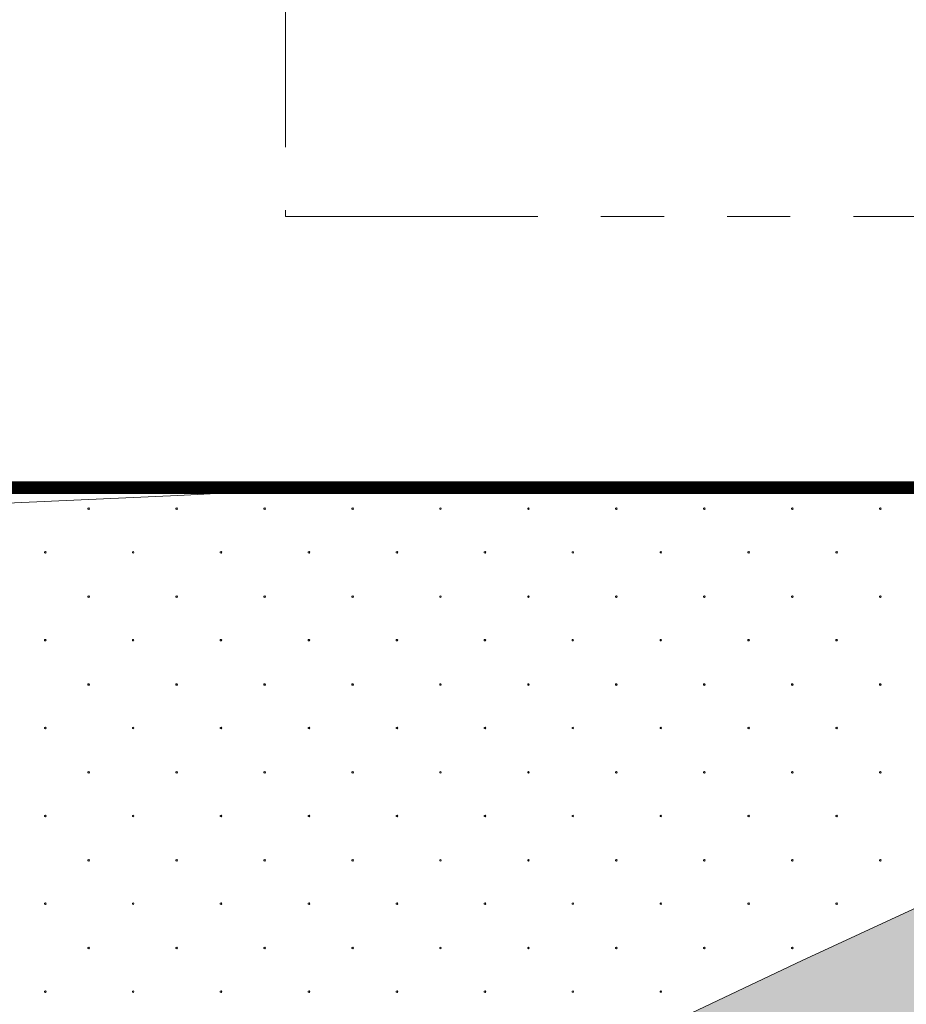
# Model space of a CAD drawing. Header units: millimetres. Extents: x 615418 to 955542, y 450519 to 646666.
# Tile 49 of 84: x 777310 to 784336, y 603510 to 611317. Entities that reach past the tile are written whole.
import ezdxf

# ---------------------------------------------------------------- set-up
doc = ezdxf.new("R2010")
doc.units = ezdxf.units.MM
doc.linetypes.add('ACISOTGB', pattern=[9, 4, -1, 1, -1, 1, -1])
for name, color, linetype in [('Bound', 7, 'Continuous'), ('Fill', 7, 'Continuous'), ('Бетон_условный', 7, 'Continuous')]:
    doc.layers.add(name, color=color, linetype=linetype)
doc.layers.add('ИИ_ОФОРМЛЕНИЕ_015', color=7, linetype='Continuous', lineweight=15)

msp = doc.modelspace()

# ---------------------------------------------------------------- hatches: boundary and pattern name
at = {"layer": 'Fill', "lineweight": 13}
h = msp.add_hatch(dxfattribs=at)
h.set_pattern_fill('GR30', color=256, scale=1500, pattern_type=2)
h.set_pattern_definition([(197.866148, (766950.019, 605597.732), (-1469.25, -489.3829239), [8.8168, -15942.6809]), (197.866148, (767197.519, 605845.232), (-1469.25, -489.3829239), [8.8168, -15942.6809]), (270, (767189.1, 605842.5), (489.75, 3e-14), [8.8168, -480.5661]), (270, (766941.6, 605595), (489.75, 3e-14), [8.8168, -480.5661]), (342.133852, (766941.694, 605586.242), (13713.0000001, -4404.4463148), [8.817, -15942.6807]), (342.133852, (767189.194, 605833.742), (13713.0000001, -4404.4463148), [8.817, -15942.6807]), (53.95219, (766949.944, 605583.392), (2448.75, 3425.680467), [8.817, -6649.238]), (53.95219, (767197.444, 605830.892), (2448.75, 3425.680467), [8.817, -6649.238]), (126.04781, (767202.694, 605838.092), (-1469.25, 1957.5316954), [8.8168, -6649.2382]), (126.04781, (766955.194, 605590.592), (-1469.25, 1957.5316954), [8.8168, -6649.2382])])
h.paths.add_polyline_path([(933579.3, 602648.5), (943944.1, 603034.7), (951843.6, 603295.4), (954042.3, 603379.5), (954989.5, 603415.7), (952542.3, 604231.5), (954042.3, 605231.5), (954042.3, 605512.1), (950535.1, 605748.2), (943944.1, 606214.7), (943496.9, 606250.4), (936616.8, 606252.6), (929736.7, 606258.9), (922856.7, 606269.1), (915976.6, 606282.8), (909096.5, 606299.3), (902216.5, 606317.9), (895336.4, 606337.9), (888456.3, 606358.3), (881576.2, 606378.3), (874696.2, 606397), (867816.1, 606413.5), (860936, 606427.2), (854055.9, 606437.4), (847475.8, 606438.8), (840295.8, 606445.8), (837106.8, 606445.8), (834117.9, 606445.8), (831128.9, 606445.9), (828139.9, 606445.9), (825151, 606445.9), (822162, 606445.9), (819173, 606445.9), (817678.5, 606445.9), (817678.5, 606445.8), (816922.4, 606485.4), (816175.6, 606517.7), (815428.8, 606549.5), (814681.9, 606581.4), (813935.1, 606613.2), (813188.3, 606645.1), (812441.5, 606675.7), (811694.6, 606706.2), (810947.8, 606736.8), (810200.9, 606767.4), (809454.1, 606795.8), (808707.2, 606824.3), (807960.3, 606852.8), (807213.4, 606881.3), (806466.5, 606907), (805719.6, 606932.7), (804972.7, 606958.5), (804225.8, 606984.2), (803478.8, 607006.5), (802731.8, 607028.9), (801984.8, 607051.2), (801237.9, 607073.6), (800490.8, 607092.2), (799743.8, 607110.7), (798996.7, 607129.3), (798249.7, 607147.8), (797502.6, 607162.3), (796755.5, 607176.8), (796008.4, 607191.3), (795161.3, 607205.8), (793411.4, 607124.1), (791761.5, 606882.5), (790111.6, 606491.6), (788461.7, 605968.4), (786811.8, 605335.8), (785161.9, 604621.6), (783512.1, 603856.8), (781862.2, 603074.9), (780450.5, 602420.5), (781424.5, 602419.5), (782398.6, 602418.6), (783372.6, 602417.6), (784346.7, 602416.6), (785320.7, 602415.6), (786294.8, 602414.7), (787268.8, 602413.7), (788242.9, 602412.7), (789217, 602411.7), (790191, 602410.7), (791165.1, 602409.8), (792139.1, 602408.8), (793113.2, 602407.8), (794087.2, 602406.8), (795230.8, 602406.8), (796008.2, 602381.8), (796755, 602357.8), (797501.9, 602333.8), (798248.8, 602309.8), (798995.4, 602279), (799742.1, 602248.3), (800488.8, 602217.5), (801235.5, 602186.8), (801982, 602149.8), (802728.5, 602112.7), (803475, 602075.7), (804221.5, 602038.7), (804967.9, 601996.1), (805714.3, 601953.5), (806460.6, 601910.9), (807207, 601868.3), (807953.2, 601821.1), (808699.4, 601773.9), (809445.7, 601726.7), (810191.9, 601679.5), (810938, 601628.8), (811684.2, 601578.2), (812430.3, 601527.5), (813176.5, 601476.9), (813922.6, 601424.1), (814668.6, 601371.4), (815414.7, 601318.6), (816160.8, 601265.8), (816906.9, 601212.3), (817678, 601145.9), (819173, 601145.9), (822162, 601145.9), (825151, 601145.9), (828139.9, 601145.9), (831128.9, 601145.9), (834117.9, 601145.9), (837106.8, 601145.8), (840295.8, 601145.8), (843649.5, 601143.8), (847475.8, 601145.8), (850356.8, 601128.3), (853710.5, 601115.5), (857064.2, 601100), (860417.9, 601082.4), (863771.6, 601063.7), (867125.2, 601044.5), (870478.9, 601025.7), (873832.6, 601008.2), (877186.3, 600992.6), (880540, 600979.8), (883893.6, 600970.2), (887247.3, 600964.3), (890601, 600962.3), (892119.9, 601012.4), (902484.8, 601398.7), (912849.6, 601812.2), (923214.4, 602235)])

# ---------------------------------------------------------------- linework, layer by layer
at = {"layer": 'Bound', "color": 7, "linetype": 'Continuous', "lineweight": 13}
msp.add_lwpolyline([(779740.4, 607605.8), (778562.4, 607545.8), (776912.5, 607471.4), (775262.6, 607409.9), (773612.7, 607363.9), (771962.8, 607335.5), (770212.9, 607325.8), (766712.9, 607516.4), (764726.9, 607605.8)], dxfattribs=at)
at = {"layer": 'Bound', "color": 7, "linetype": 'Continuous', "lineweight": 0, "flags": 128}
msp.add_lwpolyline([(796008.4, 607191.3), (795161.3, 607205.8), (793411.4, 607124.1), (791761.5, 606882.5), (790111.6, 606491.6), (788461.7, 605968.4), (786811.8, 605335.8), (785161.9, 604621.6), (783512.1, 603856.8), (781862.2, 603074.9), (780212.3, 602310.1), (778562.4, 601595.8), (776912.5, 600963.3), (775262.6, 600440.1), (773612.7, 600049.2), (771962.8, 599807.6), (770312.9, 599725.8)], dxfattribs=at)
at = {"layer": 'Fill', "linetype": 'Continuous', "lineweight": 13}
for p, q in [((777859, 607445.6), (777851.2, 607443.1)), ((777851.3, 607443.1), (777851.3, 607435)), ((777851.3, 607435), (777859.1, 607432.5)), ((777863.8, 607439), (777859, 607445.6)), ((777859, 607432.4), (777863.8, 607439)), ((778555.9, 607445.6), (778548.2, 607443.1)), ((778548.2, 607443.1), (778548.2, 607435)), ((778548.3, 607435), (778556, 607432.5)), ((778555.9, 607432.4), (778560.7, 607439)), ((778560.7, 607439), (778556, 607445.6)), ((779252.8, 607445.6), (779245.1, 607443.1)), ((779245.1, 607443.1), (779245.1, 607435)), ((779245.2, 607435), (779252.9, 607432.5)), ((779252.8, 607432.4), (779257.6, 607439)), ((779257.7, 607439), (779252.9, 607445.6)), ((779949.8, 607445.6), (779942, 607443.1)), ((779942.1, 607443.1), (779942.1, 607435)), ((779942.1, 607435), (779949.9, 607432.5)), ((779954.6, 607439), (779949.8, 607445.6)), ((779949.8, 607432.4), (779954.6, 607439)), ((780646.7, 607445.6), (780638.9, 607443.1)), ((780639, 607443.1), (780639, 607435)), ((780639.1, 607435), (780646.8, 607432.5)), ((780651.5, 607439), (780646.7, 607445.6)), ((780646.7, 607432.4), (780651.5, 607439)), ((781343.6, 607445.6), (781335.9, 607443.1)), ((781335.9, 607443.1), (781335.9, 607435)), ((781336, 607435), (781343.7, 607432.5)), ((781343.6, 607432.4), (781348.4, 607439)), ((781348.5, 607439), (781343.7, 607445.6)), ((782040.6, 607445.6), (782032.8, 607443.1)), ((782032.8, 607443.1), (782032.8, 607435)), ((782032.9, 607435), (782040.7, 607432.5)), ((782045.4, 607439), (782040.6, 607445.6)), ((782040.6, 607432.4), (782045.4, 607439)), ((782737.5, 607445.6), (782729.7, 607443.1)), ((782729.8, 607443.1), (782729.8, 607435)), ((782729.8, 607435), (782737.6, 607432.5)), ((782742.3, 607439), (782737.5, 607445.6)), ((782737.5, 607432.4), (782742.3, 607439)), ((783434.4, 607445.6), (783426.7, 607443.1)), ((783426.7, 607443.1), (783426.7, 607435)), ((783426.8, 607435), (783434.5, 607432.5)), ((783434.4, 607432.4), (783439.2, 607439)), ((783439.2, 607439), (783434.5, 607445.6)), ((784131.3, 607445.6), (784123.6, 607443.1)), ((784123.6, 607443.1), (784123.6, 607435)), ((784123.7, 607435), (784131.5, 607432.5)), ((784131.3, 607432.4), (784136.1, 607439)), ((784136.2, 607439), (784131.4, 607445.6)), ((777514, 607100.6), (777506.2, 607098.1)), ((777506.3, 607098.1), (777506.3, 607090)), ((777506.3, 607090), (777514.1, 607087.5)), ((777518.8, 607094), (777514, 607100.6)), ((777514, 607087.4), (777518.8, 607094)), ((778210.9, 607100.6), (778203.2, 607098.1)), ((778203.2, 607098.1), (778203.2, 607090)), ((778203.3, 607090), (778211, 607087.5)), ((778210.9, 607087.4), (778215.7, 607094)), ((778215.7, 607094), (778211, 607100.6)), ((778907.8, 607100.6), (778900.1, 607098.1)), ((778900.1, 607098.1), (778900.1, 607090)), ((778900.2, 607090), (778907.9, 607087.5)), ((778907.8, 607087.4), (778912.6, 607094)), ((778912.7, 607094), (778907.9, 607100.6)), ((779604.8, 607100.6), (779597, 607098.1)), ((779597.1, 607098.1), (779597.1, 607090)), ((779597.1, 607090), (779604.9, 607087.5)), ((779609.6, 607094), (779604.8, 607100.6)), ((779604.8, 607087.4), (779609.6, 607094)), ((780301.7, 607100.6), (780293.9, 607098.1)), ((780294, 607098.1), (780294, 607090)), ((780294.1, 607090), (780301.8, 607087.5)), ((780306.5, 607094), (780301.7, 607100.6)), ((780301.7, 607087.4), (780306.5, 607094)), ((780998.6, 607100.6), (780990.9, 607098.1)), ((780990.9, 607098.1), (780990.9, 607090)), ((780991, 607090), (780998.7, 607087.5)), ((780998.6, 607087.4), (781003.4, 607094)), ((781003.5, 607094), (780998.7, 607100.6)), ((781695.6, 607100.6), (781687.8, 607098.1)), ((781687.8, 607098.1), (781687.8, 607090)), ((781687.9, 607090), (781695.7, 607087.5)), ((781700.4, 607094), (781695.6, 607100.6)), ((781695.6, 607087.4), (781700.4, 607094)), ((782392.5, 607100.6), (782384.7, 607098.1)), ((782384.8, 607098.1), (782384.8, 607090)), ((782384.8, 607090), (782392.6, 607087.5)), ((782397.3, 607094), (782392.5, 607100.6)), ((782392.5, 607087.4), (782397.3, 607094)), ((783089.4, 607100.6), (783081.7, 607098.1)), ((783081.7, 607098.1), (783081.7, 607090)), ((783081.8, 607090), (783089.5, 607087.5)), ((783089.4, 607087.4), (783094.2, 607094)), ((783094.2, 607094), (783089.5, 607100.6)), ((783786.3, 607100.6), (783778.6, 607098.1)), ((783778.6, 607098.1), (783778.6, 607090)), ((783778.7, 607090), (783786.5, 607087.5)), ((783786.3, 607087.4), (783791.1, 607094)), ((783791.2, 607094), (783786.4, 607100.6)), ((777859, 606749), (777851.2, 606746.5)), ((777851.3, 606746.5), (777851.3, 606738.4)), ((777851.3, 606738.4), (777859.1, 606735.9)), ((777863.8, 606742.4), (777859, 606749)), ((777859, 606735.8), (777863.8, 606742.4)), ((778555.9, 606749), (778548.2, 606746.5)), ((778548.2, 606746.5), (778548.2, 606738.4)), ((778548.3, 606738.4), (778556, 606735.9)), ((778555.9, 606735.8), (778560.7, 606742.4)), ((778560.7, 606742.4), (778556, 606749)), ((779252.8, 606749), (779245.1, 606746.5)), ((779245.1, 606746.5), (779245.1, 606738.4)), ((779245.2, 606738.4), (779252.9, 606735.9)), ((779252.8, 606735.8), (779257.6, 606742.4)), ((779257.7, 606742.4), (779252.9, 606749)), ((779949.8, 606749), (779942, 606746.5)), ((779942.1, 606746.5), (779942.1, 606738.4)), ((779942.1, 606738.4), (779949.9, 606735.9)), ((779954.6, 606742.4), (779949.8, 606749)), ((779949.8, 606735.8), (779954.6, 606742.4)), ((780646.7, 606749), (780638.9, 606746.5)), ((780639, 606746.5), (780639, 606738.4)), ((780639.1, 606738.4), (780646.8, 606735.9)), ((780651.5, 606742.4), (780646.7, 606749)), ((780646.7, 606735.8), (780651.5, 606742.4)), ((781343.6, 606749), (781335.9, 606746.5)), ((781335.9, 606746.5), (781335.9, 606738.4)), ((781336, 606738.4), (781343.7, 606735.9)), ((781343.6, 606735.8), (781348.4, 606742.4)), ((781348.5, 606742.4), (781343.7, 606749)), ((782040.6, 606749), (782032.8, 606746.5)), ((782032.8, 606746.5), (782032.8, 606738.4)), ((782032.9, 606738.4), (782040.7, 606735.9)), ((782045.4, 606742.4), (782040.6, 606749)), ((782040.6, 606735.8), (782045.4, 606742.4)), ((782737.5, 606749), (782729.7, 606746.5)), ((782729.8, 606746.5), (782729.8, 606738.4)), ((782729.8, 606738.4), (782737.6, 606735.9)), ((782742.3, 606742.4), (782737.5, 606749)), ((782737.5, 606735.8), (782742.3, 606742.4)), ((783434.4, 606749), (783426.7, 606746.5)), ((783426.7, 606746.5), (783426.7, 606738.4)), ((783426.8, 606738.4), (783434.5, 606735.9)), ((783434.4, 606735.8), (783439.2, 606742.4)), ((783439.2, 606742.4), (783434.5, 606749)), ((784131.3, 606749), (784123.6, 606746.5)), ((784123.6, 606746.5), (784123.6, 606738.4)), ((784123.7, 606738.4), (784131.5, 606735.9)), ((784131.3, 606735.8), (784136.1, 606742.4)), ((784136.2, 606742.4), (784131.4, 606749)), ((777514, 606404), (777506.2, 606401.5)), ((777506.3, 606401.5), (777506.3, 606393.4)), ((777506.3, 606393.4), (777514.1, 606390.9)), ((777518.8, 606397.4), (777514, 606404)), ((777514, 606390.8), (777518.8, 606397.4)), ((778210.9, 606404), (778203.2, 606401.5)), ((778203.2, 606401.5), (778203.2, 606393.4)), ((778203.3, 606393.4), (778211, 606390.9)), ((778210.9, 606390.8), (778215.7, 606397.4)), ((778215.7, 606397.4), (778211, 606404)), ((778907.8, 606404), (778900.1, 606401.5)), ((778900.1, 606401.5), (778900.1, 606393.4)), ((778900.2, 606393.4), (778907.9, 606390.9)), ((778907.8, 606390.8), (778912.6, 606397.4)), ((778912.7, 606397.4), (778907.9, 606404)), ((779604.8, 606404), (779597, 606401.5)), ((779597.1, 606401.5), (779597.1, 606393.4)), ((779597.1, 606393.4), (779604.9, 606390.9)), ((779609.6, 606397.4), (779604.8, 606404)), ((779604.8, 606390.8), (779609.6, 606397.4)), ((780301.7, 606404), (780293.9, 606401.5)), ((780294, 606401.5), (780294, 606393.4)), ((780294.1, 606393.4), (780301.8, 606390.9)), ((780306.5, 606397.4), (780301.7, 606404)), ((780301.7, 606390.8), (780306.5, 606397.4)), ((780998.6, 606404), (780990.9, 606401.5)), ((780990.9, 606401.5), (780990.9, 606393.4)), ((780991, 606393.4), (780998.7, 606390.9)), ((780998.6, 606390.8), (781003.4, 606397.4)), ((781003.5, 606397.4), (780998.7, 606404)), ((781695.6, 606404), (781687.8, 606401.5)), ((781687.8, 606401.5), (781687.8, 606393.4)), ((781687.9, 606393.4), (781695.7, 606390.9)), ((781700.4, 606397.4), (781695.6, 606404)), ((781695.6, 606390.8), (781700.4, 606397.4)), ((782392.5, 606404), (782384.7, 606401.5)), ((782384.8, 606401.5), (782384.8, 606393.4)), ((782384.8, 606393.4), (782392.6, 606390.9)), ((782397.3, 606397.4), (782392.5, 606404)), ((782392.5, 606390.8), (782397.3, 606397.4)), ((783089.4, 606404), (783081.7, 606401.5)), ((783081.7, 606401.5), (783081.7, 606393.4)), ((783081.8, 606393.4), (783089.5, 606390.9)), ((783089.4, 606390.8), (783094.2, 606397.4)), ((783094.2, 606397.4), (783089.5, 606404)), ((783786.3, 606404), (783778.6, 606401.5)), ((783778.6, 606401.5), (783778.6, 606393.4)), ((783778.7, 606393.4), (783786.5, 606390.9)), ((783786.3, 606390.8), (783791.1, 606397.4)), ((783791.2, 606397.4), (783786.4, 606404)), ((777859, 606052.4), (777851.2, 606049.9)), ((777851.3, 606049.9), (777851.3, 606041.8)), ((777851.3, 606041.8), (777859.1, 606039.3)), ((777863.8, 606045.8), (777859, 606052.4)), ((777859, 606039.2), (777863.8, 606045.8)), ((778555.9, 606052.4), (778548.2, 606049.9)), ((778548.2, 606049.9), (778548.2, 606041.8)), ((778548.3, 606041.8), (778556, 606039.3)), ((778555.9, 606039.2), (778560.7, 606045.8)), ((778560.7, 606045.8), (778556, 606052.4)), ((779252.8, 606052.4), (779245.1, 606049.9)), ((779245.1, 606049.9), (779245.1, 606041.8)), ((779245.2, 606041.8), (779252.9, 606039.3)), ((779252.8, 606039.2), (779257.6, 606045.8)), ((779257.7, 606045.8), (779252.9, 606052.4)), ((779949.8, 606052.4), (779942, 606049.9)), ((779942.1, 606049.9), (779942.1, 606041.8)), ((779942.1, 606041.8), (779949.9, 606039.3)), ((779954.6, 606045.8), (779949.8, 606052.4)), ((779949.8, 606039.2), (779954.6, 606045.8)), ((780646.7, 606052.4), (780638.9, 606049.9)), ((780639, 606049.9), (780639, 606041.8)), ((780639.1, 606041.8), (780646.8, 606039.3)), ((780651.5, 606045.8), (780646.7, 606052.4)), ((780646.7, 606039.2), (780651.5, 606045.8)), ((781343.6, 606052.4), (781335.9, 606049.9)), ((781335.9, 606049.9), (781335.9, 606041.8)), ((781336, 606041.8), (781343.7, 606039.3)), ((781343.6, 606039.2), (781348.4, 606045.8)), ((781348.5, 606045.8), (781343.7, 606052.4)), ((782040.6, 606052.4), (782032.8, 606049.9)), ((782032.8, 606049.9), (782032.8, 606041.8)), ((782032.9, 606041.8), (782040.7, 606039.3)), ((782045.4, 606045.8), (782040.6, 606052.4)), ((782040.6, 606039.2), (782045.4, 606045.8)), ((782737.5, 606052.4), (782729.7, 606049.9)), ((782729.8, 606049.9), (782729.8, 606041.8)), ((782729.8, 606041.8), (782737.6, 606039.3)), ((782742.3, 606045.8), (782737.5, 606052.4)), ((782737.5, 606039.2), (782742.3, 606045.8)), ((783434.4, 606052.4), (783426.7, 606049.9)), ((783426.7, 606049.9), (783426.7, 606041.8)), ((783426.8, 606041.8), (783434.5, 606039.3)), ((783434.4, 606039.2), (783439.2, 606045.8)), ((783439.2, 606045.8), (783434.5, 606052.4)), ((784131.3, 606052.4), (784123.6, 606049.9)), ((784123.6, 606049.9), (784123.6, 606041.8)), ((784123.7, 606041.8), (784131.5, 606039.3)), ((784131.3, 606039.2), (784136.1, 606045.8)), ((784136.2, 606045.8), (784131.4, 606052.4)), ((777514, 605707.4), (777506.2, 605704.9)), ((777506.3, 605704.9), (777506.3, 605696.8)), ((777506.3, 605696.8), (777514.1, 605694.3)), ((777518.8, 605700.8), (777514, 605707.4)), ((777514, 605694.2), (777518.8, 605700.8)), ((778210.9, 605707.4), (778203.2, 605704.9)), ((778203.2, 605704.9), (778203.2, 605696.8)), ((778203.3, 605696.8), (778211, 605694.3)), ((778210.9, 605694.2), (778215.7, 605700.8)), ((778215.7, 605700.8), (778211, 605707.4)), ((778907.8, 605707.4), (778900.1, 605704.9)), ((778900.1, 605704.9), (778900.1, 605696.8)), ((778900.2, 605696.8), (778907.9, 605694.3)), ((778907.8, 605694.2), (778912.6, 605700.8)), ((778912.7, 605700.8), (778907.9, 605707.4)), ((779604.8, 605707.4), (779597, 605704.9)), ((779597.1, 605704.9), (779597.1, 605696.8)), ((779597.1, 605696.8), (779604.9, 605694.3)), ((779609.6, 605700.8), (779604.8, 605707.4)), ((779604.8, 605694.2), (779609.6, 605700.8)), ((780301.7, 605707.4), (780293.9, 605704.9)), ((780294, 605704.9), (780294, 605696.8)), ((780294.1, 605696.8), (780301.8, 605694.3)), ((780306.5, 605700.8), (780301.7, 605707.4)), ((780301.7, 605694.2), (780306.5, 605700.8)), ((780998.6, 605707.4), (780990.9, 605704.9)), ((780990.9, 605704.9), (780990.9, 605696.8)), ((780991, 605696.8), (780998.7, 605694.3)), ((780998.6, 605694.2), (781003.4, 605700.8)), ((781003.5, 605700.8), (780998.7, 605707.4)), ((781695.6, 605707.4), (781687.8, 605704.9)), ((781687.8, 605704.9), (781687.8, 605696.8)), ((781687.9, 605696.8), (781695.7, 605694.3)), ((781700.4, 605700.8), (781695.6, 605707.4)), ((781695.6, 605694.2), (781700.4, 605700.8)), ((782392.5, 605707.4), (782384.7, 605704.9)), ((782384.8, 605704.9), (782384.8, 605696.8)), ((782384.8, 605696.8), (782392.6, 605694.3)), ((782397.3, 605700.8), (782392.5, 605707.4)), ((782392.5, 605694.2), (782397.3, 605700.8)), ((783089.4, 605707.4), (783081.7, 605704.9)), ((783081.7, 605704.9), (783081.7, 605696.8)), ((783081.8, 605696.8), (783089.5, 605694.3)), ((783089.4, 605694.2), (783094.2, 605700.8)), ((783094.2, 605700.8), (783089.5, 605707.4)), ((783786.3, 605707.4), (783778.6, 605704.9)), ((783778.6, 605704.9), (783778.6, 605696.8)), ((783778.7, 605696.8), (783786.5, 605694.3)), ((783786.3, 605694.2), (783791.1, 605700.8)), ((783791.2, 605700.8), (783786.4, 605707.4)), ((777859, 605355.9), (777851.2, 605353.4)), ((777851.3, 605353.3), (777851.3, 605345.2)), ((777851.3, 605345.2), (777859.1, 605342.7)), ((777863.8, 605349.3), (777859, 605355.8)), ((777859, 605342.7), (777863.8, 605349.2)), ((778555.9, 605355.9), (778548.2, 605353.4)), ((778548.2, 605353.3), (778548.2, 605345.2)), ((778548.3, 605345.2), (778556, 605342.7)), ((778555.9, 605342.7), (778560.7, 605349.2)), ((778560.7, 605349.3), (778556, 605355.8)), ((779252.8, 605355.9), (779245.1, 605353.4)), ((779245.1, 605353.3), (779245.1, 605345.2)), ((779245.2, 605345.2), (779252.9, 605342.7)), ((779252.8, 605342.7), (779257.6, 605349.2)), ((779257.7, 605349.3), (779252.9, 605355.8)), ((779949.8, 605355.9), (779942, 605353.4)), ((779942.1, 605353.3), (779942.1, 605345.2)), ((779942.1, 605345.2), (779949.9, 605342.7)), ((779954.6, 605349.3), (779949.8, 605355.8)), ((779949.8, 605342.7), (779954.6, 605349.2)), ((780646.7, 605355.9), (780638.9, 605353.4)), ((780639, 605353.3), (780639, 605345.2)), ((780639.1, 605345.2), (780646.8, 605342.7)), ((780651.5, 605349.3), (780646.7, 605355.8)), ((780646.7, 605342.7), (780651.5, 605349.2)), ((781343.6, 605355.9), (781335.9, 605353.4)), ((781335.9, 605353.3), (781335.9, 605345.2)), ((781336, 605345.2), (781343.7, 605342.7)), ((781343.6, 605342.7), (781348.4, 605349.2)), ((781348.5, 605349.3), (781343.7, 605355.8)), ((782040.6, 605355.9), (782032.8, 605353.4)), ((782032.8, 605353.3), (782032.8, 605345.2)), ((782032.9, 605345.2), (782040.7, 605342.7)), ((782045.4, 605349.3), (782040.6, 605355.8)), ((782040.6, 605342.7), (782045.4, 605349.2)), ((782737.5, 605355.9), (782729.7, 605353.4)), ((782729.8, 605353.3), (782729.8, 605345.2)), ((782729.8, 605345.2), (782737.6, 605342.7)), ((782742.3, 605349.3), (782737.5, 605355.8)), ((782737.5, 605342.7), (782742.3, 605349.2)), ((783434.4, 605355.9), (783426.7, 605353.4)), ((783426.7, 605353.3), (783426.7, 605345.2)), ((783426.8, 605345.2), (783434.5, 605342.7)), ((783434.4, 605342.7), (783439.2, 605349.2)), ((783439.2, 605349.3), (783434.5, 605355.8)), ((784131.3, 605355.9), (784123.6, 605353.4)), ((784123.6, 605353.3), (784123.6, 605345.2)), ((784123.7, 605345.2), (784131.5, 605342.7)), ((784131.3, 605342.7), (784136.1, 605349.2)), ((784136.2, 605349.3), (784131.4, 605355.8)), ((777514, 605010.9), (777506.2, 605008.4)), ((777506.3, 605008.3), (777506.3, 605000.2)), ((777506.3, 605000.2), (777514.1, 604997.7)), ((777518.8, 605004.3), (777514, 605010.8)), ((777514, 604997.7), (777518.8, 605004.2)), ((778210.9, 605010.9), (778203.2, 605008.4)), ((778203.2, 605008.3), (778203.2, 605000.2)), ((778203.3, 605000.2), (778211, 604997.7)), ((778210.9, 604997.7), (778215.7, 605004.2)), ((778215.7, 605004.3), (778211, 605010.8)), ((778907.8, 605010.9), (778900.1, 605008.4)), ((778900.1, 605008.3), (778900.1, 605000.2)), ((778900.2, 605000.2), (778907.9, 604997.7)), ((778907.8, 604997.7), (778912.6, 605004.2)), ((778912.7, 605004.3), (778907.9, 605010.8)), ((779604.8, 605010.9), (779597, 605008.4)), ((779597.1, 605008.3), (779597.1, 605000.2)), ((779597.1, 605000.2), (779604.9, 604997.7)), ((779609.6, 605004.3), (779604.8, 605010.8)), ((779604.8, 604997.7), (779609.6, 605004.2)), ((780301.7, 605010.9), (780293.9, 605008.4)), ((780294, 605008.3), (780294, 605000.2)), ((780294.1, 605000.2), (780301.8, 604997.7)), ((780306.5, 605004.3), (780301.7, 605010.8)), ((780301.7, 604997.7), (780306.5, 605004.2)), ((780998.6, 605010.9), (780990.9, 605008.4)), ((780990.9, 605008.3), (780990.9, 605000.2)), ((780991, 605000.2), (780998.7, 604997.7)), ((780998.6, 604997.7), (781003.4, 605004.2)), ((781003.5, 605004.3), (780998.7, 605010.8)), ((781695.6, 605010.9), (781687.8, 605008.4)), ((781687.8, 605008.3), (781687.8, 605000.2)), ((781687.9, 605000.2), (781695.7, 604997.7)), ((781700.4, 605004.3), (781695.6, 605010.8)), ((781695.6, 604997.7), (781700.4, 605004.2)), ((782392.5, 605010.9), (782384.7, 605008.4)), ((782384.8, 605008.3), (782384.8, 605000.2)), ((782384.8, 605000.2), (782392.6, 604997.7)), ((782397.3, 605004.3), (782392.5, 605010.8)), ((782392.5, 604997.7), (782397.3, 605004.2)), ((783089.4, 605010.9), (783081.7, 605008.4)), ((783081.7, 605008.3), (783081.7, 605000.2)), ((783081.8, 605000.2), (783089.5, 604997.7)), ((783089.4, 604997.7), (783094.2, 605004.2)), ((783094.2, 605004.3), (783089.5, 605010.8)), ((783786.3, 605010.9), (783778.6, 605008.4)), ((783778.6, 605008.3), (783778.6, 605000.2)), ((783778.7, 605000.2), (783786.5, 604997.7)), ((783786.3, 604997.7), (783791.1, 605004.2)), ((783791.2, 605004.3), (783786.4, 605010.8)), ((777859, 604659.3), (777851.2, 604656.8)), ((777851.3, 604656.7), (777851.3, 604648.6)), ((777851.3, 604648.6), (777859.1, 604646.1)), ((777863.8, 604652.7), (777859, 604659.2)), ((777859, 604646.1), (777863.8, 604652.6)), ((778555.9, 604659.3), (778548.2, 604656.8)), ((778548.2, 604656.7), (778548.2, 604648.6)), ((778548.3, 604648.6), (778556, 604646.1)), ((778555.9, 604646.1), (778560.7, 604652.6)), ((778560.7, 604652.7), (778556, 604659.2)), ((779252.8, 604659.3), (779245.1, 604656.8)), ((779245.1, 604656.7), (779245.1, 604648.6)), ((779245.2, 604648.6), (779252.9, 604646.1)), ((779252.8, 604646.1), (779257.6, 604652.6)), ((779257.7, 604652.7), (779252.9, 604659.2)), ((779949.8, 604659.3), (779942, 604656.8)), ((779942.1, 604656.7), (779942.1, 604648.6)), ((779942.1, 604648.6), (779949.9, 604646.1)), ((779954.6, 604652.7), (779949.8, 604659.2)), ((779949.8, 604646.1), (779954.6, 604652.6)), ((780646.7, 604659.3), (780638.9, 604656.8)), ((780639, 604656.7), (780639, 604648.6)), ((780639.1, 604648.6), (780646.8, 604646.1)), ((780651.5, 604652.7), (780646.7, 604659.2)), ((780646.7, 604646.1), (780651.5, 604652.6)), ((781343.6, 604659.3), (781335.9, 604656.8)), ((781335.9, 604656.7), (781335.9, 604648.6)), ((781336, 604648.6), (781343.7, 604646.1)), ((781343.6, 604646.1), (781348.4, 604652.6)), ((781348.5, 604652.7), (781343.7, 604659.2)), ((782040.6, 604659.3), (782032.8, 604656.8)), ((782032.8, 604656.7), (782032.8, 604648.6)), ((782032.9, 604648.6), (782040.7, 604646.1)), ((782045.4, 604652.7), (782040.6, 604659.2)), ((782040.6, 604646.1), (782045.4, 604652.6)), ((782737.5, 604659.3), (782729.7, 604656.8)), ((782729.8, 604656.7), (782729.8, 604648.6)), ((782729.8, 604648.6), (782737.6, 604646.1)), ((782742.3, 604652.7), (782737.5, 604659.2)), ((782737.5, 604646.1), (782742.3, 604652.6)), ((783434.4, 604659.3), (783426.7, 604656.8)), ((783426.7, 604656.7), (783426.7, 604648.6)), ((783426.8, 604648.6), (783434.5, 604646.1)), ((783434.4, 604646.1), (783439.2, 604652.6)), ((783439.2, 604652.7), (783434.5, 604659.2)), ((784131.3, 604659.3), (784123.6, 604656.8)), ((784123.6, 604656.7), (784123.6, 604648.6)), ((784123.7, 604648.6), (784131.5, 604646.1)), ((784131.3, 604646.1), (784136.1, 604652.6)), ((784136.2, 604652.7), (784131.4, 604659.2)), ((777514, 604314.3), (777506.2, 604311.8)), ((777506.3, 604311.7), (777506.3, 604303.6)), ((777506.3, 604303.6), (777514.1, 604301.1)), ((777518.8, 604307.7), (777514, 604314.2)), ((777514, 604301.1), (777518.8, 604307.6)), ((778210.9, 604314.3), (778203.2, 604311.8)), ((778203.2, 604311.7), (778203.2, 604303.6)), ((778203.3, 604303.6), (778211, 604301.1)), ((778210.9, 604301.1), (778215.7, 604307.6)), ((778215.7, 604307.7), (778211, 604314.2)), ((778907.8, 604314.3), (778900.1, 604311.8)), ((778900.1, 604311.7), (778900.1, 604303.6)), ((778900.2, 604303.6), (778907.9, 604301.1)), ((778907.8, 604301.1), (778912.6, 604307.6)), ((778912.7, 604307.7), (778907.9, 604314.2)), ((779604.8, 604314.3), (779597, 604311.8)), ((779597.1, 604311.7), (779597.1, 604303.6)), ((779597.1, 604303.6), (779604.9, 604301.1)), ((779609.6, 604307.7), (779604.8, 604314.2)), ((779604.8, 604301.1), (779609.6, 604307.6)), ((780301.7, 604314.3), (780293.9, 604311.8)), ((780294, 604311.7), (780294, 604303.6)), ((780294.1, 604303.6), (780301.8, 604301.1)), ((780306.5, 604307.7), (780301.7, 604314.2)), ((780301.7, 604301.1), (780306.5, 604307.6)), ((780998.6, 604314.3), (780990.9, 604311.8)), ((780990.9, 604311.7), (780990.9, 604303.6)), ((780991, 604303.6), (780998.7, 604301.1)), ((780998.6, 604301.1), (781003.4, 604307.6)), ((781003.5, 604307.7), (780998.7, 604314.2)), ((781695.6, 604314.3), (781687.8, 604311.8)), ((781687.8, 604311.7), (781687.8, 604303.6)), ((781687.9, 604303.6), (781695.7, 604301.1)), ((781700.4, 604307.7), (781695.6, 604314.2)), ((781695.6, 604301.1), (781700.4, 604307.6)), ((782392.5, 604314.3), (782384.7, 604311.8)), ((782384.8, 604311.7), (782384.8, 604303.6)), ((782384.8, 604303.6), (782392.6, 604301.1)), ((782397.3, 604307.7), (782392.5, 604314.2)), ((782392.5, 604301.1), (782397.3, 604307.6)), ((783089.4, 604314.3), (783081.7, 604311.8)), ((783081.7, 604311.7), (783081.7, 604303.6)), ((783081.8, 604303.6), (783089.5, 604301.1)), ((783089.4, 604301.1), (783094.2, 604307.6)), ((783094.2, 604307.7), (783089.5, 604314.2)), ((783786.3, 604314.3), (783778.6, 604311.8)), ((783778.6, 604311.7), (783778.6, 604303.6)), ((783778.7, 604303.6), (783786.5, 604301.1)), ((783786.3, 604301.1), (783791.1, 604307.6)), ((783791.2, 604307.7), (783786.4, 604314.2)), ((777859, 603962.7), (777851.2, 603960.2)), ((777863.8, 603956.1), (777859, 603962.7)), ((778555.9, 603962.7), (778548.2, 603960.2)), ((778560.7, 603956.1), (778556, 603962.7)), ((779252.8, 603962.7), (779245.1, 603960.2)), ((779257.7, 603956.1), (779252.9, 603962.7)), ((779949.8, 603962.7), (779942, 603960.2)), ((779954.6, 603956.1), (779949.8, 603962.7)), ((780646.7, 603962.7), (780638.9, 603960.2)), ((780651.5, 603956.1), (780646.7, 603962.7)), ((781343.6, 603962.7), (781335.9, 603960.2)), ((781348.5, 603956.1), (781343.7, 603962.7)), ((782040.6, 603962.7), (782032.8, 603960.2)), ((782045.4, 603956.1), (782040.6, 603962.7)), ((782737.5, 603962.7), (782729.7, 603960.2)), ((782742.3, 603956.1), (782737.5, 603962.7)), ((783434.4, 603962.7), (783426.7, 603960.2)), ((783439.2, 603956.1), (783434.5, 603962.7)), ((777851.3, 603960.2), (777851.3, 603952)), ((777851.3, 603952), (777859.1, 603949.5)), ((777859, 603949.5), (777863.8, 603956.1)), ((778548.2, 603960.2), (778548.2, 603952)), ((778548.3, 603952), (778556, 603949.5)), ((778555.9, 603949.5), (778560.7, 603956.1)), ((779245.1, 603960.2), (779245.1, 603952)), ((779245.2, 603952), (779252.9, 603949.5)), ((779252.8, 603949.5), (779257.6, 603956.1)), ((779942.1, 603960.2), (779942.1, 603952)), ((779942.1, 603952), (779949.9, 603949.5)), ((779949.8, 603949.5), (779954.6, 603956.1)), ((780639, 603960.2), (780639, 603952)), ((780639.1, 603952), (780646.8, 603949.5)), ((780646.7, 603949.5), (780651.5, 603956.1)), ((781335.9, 603960.2), (781335.9, 603952)), ((781336, 603952), (781343.7, 603949.5)), ((781343.6, 603949.5), (781348.4, 603956.1)), ((782032.8, 603960.2), (782032.8, 603952)), ((782032.9, 603952), (782040.7, 603949.5)), ((782040.6, 603949.5), (782045.4, 603956.1)), ((782729.8, 603960.2), (782729.8, 603952)), ((782729.8, 603952), (782737.6, 603949.5)), ((782737.5, 603949.5), (782742.3, 603956.1)), ((783426.7, 603960.2), (783426.7, 603952)), ((783426.8, 603952), (783434.5, 603949.5)), ((783434.4, 603949.5), (783439.2, 603956.1)), ((777514, 603617.7), (777506.2, 603615.2)), ((777506.3, 603615.2), (777506.3, 603607)), ((777506.3, 603607), (777514.1, 603604.5)), ((777518.8, 603611.1), (777514, 603617.7)), ((777514, 603604.5), (777518.8, 603611.1)), ((778210.9, 603617.7), (778203.2, 603615.2)), ((778203.2, 603615.2), (778203.2, 603607)), ((778203.3, 603607), (778211, 603604.5)), ((778210.9, 603604.5), (778215.7, 603611.1)), ((778215.7, 603611.1), (778211, 603617.7)), ((778907.8, 603617.7), (778900.1, 603615.2)), ((778900.1, 603615.2), (778900.1, 603607)), ((778900.2, 603607), (778907.9, 603604.5)), ((778907.8, 603604.5), (778912.6, 603611.1)), ((778912.7, 603611.1), (778907.9, 603617.7)), ((779604.8, 603617.7), (779597, 603615.2)), ((779597.1, 603615.2), (779597.1, 603607)), ((779597.1, 603607), (779604.9, 603604.5)), ((779609.6, 603611.1), (779604.8, 603617.7)), ((779604.8, 603604.5), (779609.6, 603611.1)), ((780301.7, 603617.7), (780293.9, 603615.2)), ((780294, 603615.2), (780294, 603607)), ((780294.1, 603607), (780301.8, 603604.5)), ((780306.5, 603611.1), (780301.7, 603617.7)), ((780301.7, 603604.5), (780306.5, 603611.1)), ((780998.6, 603617.7), (780990.9, 603615.2)), ((780990.9, 603615.2), (780990.9, 603607)), ((780991, 603607), (780998.7, 603604.5)), ((780998.6, 603604.5), (781003.4, 603611.1)), ((781003.5, 603611.1), (780998.7, 603617.7)), ((781695.6, 603617.7), (781687.8, 603615.2)), ((781687.8, 603615.2), (781687.8, 603607)), ((781687.9, 603607), (781695.7, 603604.5)), ((781700.4, 603611.1), (781695.6, 603617.7)), ((781695.6, 603604.5), (781700.4, 603611.1)), ((782392.5, 603617.7), (782384.7, 603615.2)), ((782384.8, 603615.2), (782384.8, 603607)), ((782384.8, 603607), (782392.6, 603604.5)), ((782397.3, 603611.1), (782392.5, 603617.7)), ((782392.5, 603604.5), (782397.3, 603611.1))]:
    msp.add_line(p, q, dxfattribs=at)
at = {"layer": 'Бетон_условный', "color": 0, "linetype": 'ACISOTGB', "lineweight": 20, "ltscale": 500}
msp.add_lwpolyline([(682879.1, 611055.8), (682879.1, 611655.8), (750686.2, 611655.8), (750686.2, 622305.8), (765897, 622305.8), (765897, 631105.8), (769597, 631105.8), (769597, 621305.8), (779417, 621305.8), (779417, 609755.8), (804417, 609755.8), (804417, 612255.8), (805167, 612255.8), (810667, 609755.8), (883917, 609755.8), (889167, 611855.8), (889667, 611855.8)], dxfattribs=at)
at = {"layer": 'ИИ_ОФОРМЛЕНИЕ_015', "color": 42, "lineweight": 25, "const_width": 100}
for points in [[(748367, 605855.8), (754973.8, 605855.8), (758475, 607605.8), (760083, 607605.8), (771192, 607605.8), (774287, 607605.8), (837627, 607605.8), (838627, 608105.8), (888067, 608105.8), (888067, 611855.8), (895167, 611855.8), (903917, 615355.8), (906917, 615355.8), (915917, 618955.8), (923917, 618955.8), (932917, 615355.8), (935917, 615355.8), (941924.5, 612352)], [(748367, 605855.8), (754973.8, 605864.8), (758475, 607605.8), (771052, 607605.8), (774287, 607605.8), (839227, 607605.8), (840227, 608105.8), (889667, 608105.8), (889667, 611855.8), (896767, 611855.8), (905517, 615355.8), (908517, 615355.8), (917517, 618955.8), (925517, 618955.8), (934517, 615355.8), (937517, 615355.8), (941510.5, 613359)]]:
    msp.add_lwpolyline(points, dxfattribs=at)

doc.saveas('drawing.dxf')
